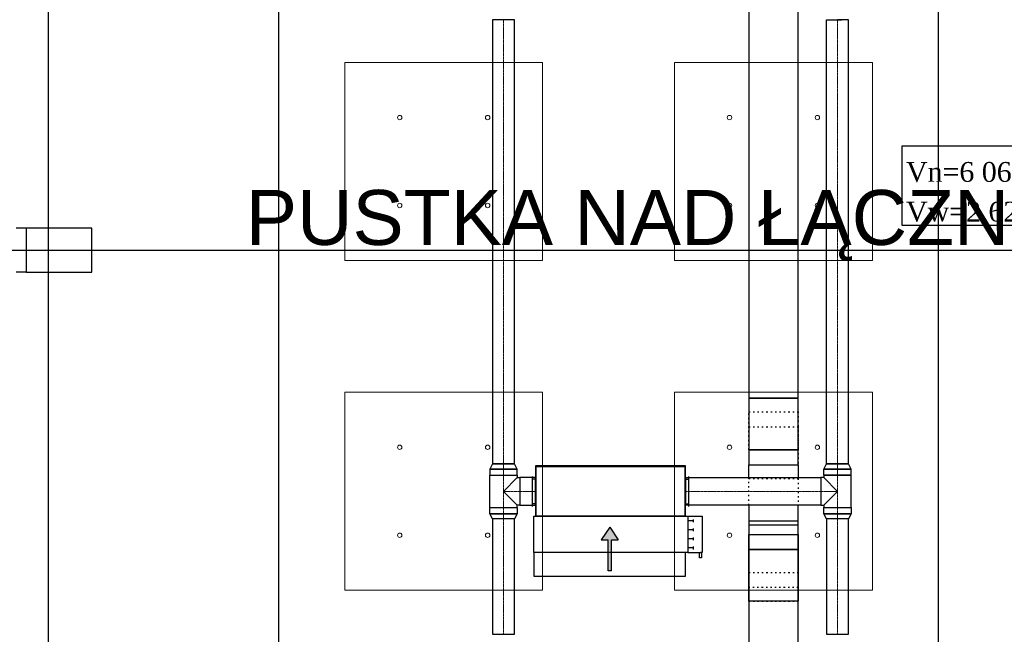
# Model space of a CAD drawing. Header units: centimetres. Extents: x -228435 to 46820, y -89367 to 152985.
# Tile 212 of 256: x -54898 to -45940, y 80606 to 86198. Entities that reach past the tile are written whole.
import ezdxf

# ---------------------------------------------------------------- set-up
doc = ezdxf.new("R2010")
doc.units = ezdxf.units.CM
doc.header["$LTSCALE"] = 50
for name, pattern in [('CADVENT_CENTERLINE', [9.9, 7.4, -1, 0.5, -1]), ('CADVENT_HIDDEN', [0.8, 0.25, -0.55]), ('Osie rzutów$0$DASHDOT2', [12.7, 6.35, -3.175, 0, -3.175]), ('SU Lampy kwadratowe  -1$0$HIDDENX2', [19.05, 12.7, -6.35])]:
    doc.linetypes.add(name, pattern=pattern)
for name, color, linetype in [('01-103-Went PP_poziom-0_5$0$L_Nawiew', 250, 'Continuous'), ('bgde-nawiewEXP', 250, 'Continuous'), ('bgde-nawiewHIDDEN', 250, 'Continuous'), ('bgde-wywiewSOL', 5, 'Continuous'), ('bgde_AJ_opis', 7, 'Continuous'), ('Kondygnacja  -0_5$0$ARCH_MUROWANE_IST', 8, 'Continuous'), ('Kondygnacja  -0_5$0$ARCH_ŻELBET_IST', 8, 'Continuous'), ('Osie rzutów$0$ARCH_INFO_OSIE_IST', 8, 'Osie rzutów$0$DASHDOT2'), ('Osie rzutów$0$ARCH_INFO_OSIE_OPISY_IST', 8, 'Continuous'), ('Pomieszczenia -05$0$ARCH_INFO_OPISY', 8, 'Continuous')]:
    doc.layers.add(name, color=color, linetype=linetype)
for name, color, linetype, lineweight in [('bgde-nawiewCEN', 7, 'Continuous', 13), ('SU Lampy kwadratowe  -05$0$ARCH_SUFITY_PODWIESZANE', 8, 'Continuous', 9), ('SU Lampy kwadratowe  -1$0$ARCH_SUFITY_PODWIESZANE', 8, 'SU Lampy kwadratowe  -1$0$HIDDENX2', 9)]:
    doc.layers.add(name, color=color, linetype=linetype, lineweight=lineweight)
doc.styles.add('Pomieszczenia -05$0$Arial', font='ARIAL.TTF')

# ---------------------------------------------------------------- blocks, each defined once
blk = doc.blocks.new('Osie rzutów')
at = {"layer": 'Osie rzutów$0$ARCH_INFO_OSIE_IST', "ltscale": 10}
for p, q in [((6860, 12255), (6860, 15006.6)), ((7460, 12255), (7460, 15006.6)), ((6650, 14934.6), (6650, 12131.61)), ((4436.04, 12910), (7599.14, 12910))]:
    blk.add_line(p, q, dxfattribs=at)
blk = doc.blocks.new('SU Lampy kwadratowe  -05')
at = {"layer": 'SU Lampy kwadratowe  -05$0$ARCH_SUFITY_PODWIESZANE'}
for centre in [(6970, 13030.75), (7050, 13030.75), (7270, 13030.75), (7350, 13030.75), (6970, 12950.75), (7050, 12950.75), (7270, 12950.75), (7350, 12950.75), (6970, 12730.75), (7050, 12730.75), (7270, 12730.75), (7350, 12730.75), (6970, 12650.75), (7050, 12650.75), (7270, 12650.75), (7350, 12650.75)]:
    blk.add_circle(centre, 2, dxfattribs=at)
at = {"layer": 'SU Lampy kwadratowe  -1$0$ARCH_SUFITY_PODWIESZANE', "ltscale": 2.5}
for points in [[(6920, 13080.75), (7100, 13080.75), (7100, 12900.75), (6920, 12900.75)], [(7220, 13080.75), (7400, 13080.75), (7400, 12900.75), (7220, 12900.75)], [(6920, 12780.75), (7100, 12780.75), (7100, 12600.75), (6920, 12600.75)], [(7220, 12780.75), (7400, 12780.75), (7400, 12600.75), (7220, 12600.75)]]:
    blk.add_lwpolyline(points, close=True, dxfattribs=at)
blk = doc.blocks.new('A$C5B3E7367')
at = {"layer": '01-103-Went PP_poziom-0_5$0$L_Nawiew'}
h = blk.add_hatch(color=256, dxfattribs=at)
h.paths.add_polyline_path([(215, 704), (215, 674), (331.7, 674), (331.7, 612.1), (445.9, 689), (331.7, 765.9), (331.7, 704)])
h.paths.add_polyline_path([(48.3, 704), (48.3, 674), (215, 674), (215, 704)])
for p, q in [((215, 1525), (165, 1525)), ((165, 1525), (165, 1505)), ((215, 1400), (215, 1530)), ((545, 1530), (215, 1530)), ((215, 1530), (215, 1515)), ((545, 1400), (545, 1530)), ((165, 1505), (215, 1505)), ((243.8, 1452), (268.8, 1452)), ((256.2, 1452), (256.2, 1400)), ((326.2, 1452), (351.2, 1452)), ((338.8, 1452), (338.8, 1400)), ((408.8, 1452), (433.8, 1452)), ((421.2, 1452), (421.2, 1400)), ((491.2, 1452), (516.2, 1452)), ((503.8, 1452), (503.8, 1400)), ((0, 1378), (215, 1378)), ((0, 0), (0, 1378)), ((545, 1400), (215, 1400)), ((215, 1400), (215, 1378)), ((215, 1378), (215, 0)), ((545, 0), (545, 1400)), ((445.9, 689), (331.7, 765.9)), ((331.7, 704), (331.7, 765.9)), ((48.3, 704), (331.7, 704)), ((48.3, 704), (48.3, 674)), ((48.3, 674), (331.7, 674)), ((445.9, 689), (331.7, 612.1)), ((331.7, 612.1), (331.7, 674)), ((215, 0), (0, 0)), ((215, 0), (545, 0))]:
    blk.add_line(p, q, dxfattribs=at)
blk = doc.blocks.new('A$C53CA46B8')
at = {"layer": 'bgde-wywiewSOL'}
for p, q in [((200.4, 481.1), (-249.6, 481.1)), ((-249.6, 481.1), (-249.6, -878.9)), ((112.9, 511.1), (-162.1, 511.1)), ((-137.1, 481.1), (-137.1, 511.1)), ((87.9, 481.1), (87.9, 511.1)), ((200.4, 481.1), (200.4, -878.9)), ((200.4, -878.9), (-249.6, -878.9)), ((-137.1, -878.9), (-137.1, -908.9)), ((87.9, -878.9), (87.9, -908.9)), ((112.9, -908.9), (-162.1, -908.9))]:
    blk.add_line(p, q, dxfattribs=at)
at = {"layer": '01-103-Went PP_poziom-0_5$0$L_Nawiew'}
blk.add_blockref('A$C5B3E7367', (-794.6, -893.9), dxfattribs=at)

msp = doc.modelspace()

# ---------------------------------------------------------------- linework, layer by layer
at = {"layer": 'bgde-nawiewCEN', "linetype": 'CADVENT_CENTERLINE', "ltscale": 0.06}
for p, q in [((-50496.365, 82157.114, 359.822), (-50496.365, 86197.824, 359.822)), ((-47458.102, 82157.114, 359.822), (-47458.102, 86197.824, 359.822)), ((-50496.365, 82054.114, 359.822), (-50496.365, 82157.114, 359.822)), ((-47458.102, 82054.114, 359.822), (-47458.102, 82157.114, 359.822)), ((-50496.365, 82054.114, 359.822), (-50496.365, 81906.114, 359.822)), ((-47458.102, 82054.114, 359.822), (-47458.102, 81906.114, 359.822)), ((-50496.365, 81906.114, 359.822), (-50496.365, 81758.114, 359.822)), ((-50346.365, 81906.114, 359.822), (-50496.365, 81906.114, 359.822)), ((-50346.365, 81906.114, 359.822), (-50206.365, 81906.114, 359.822)), ((-50202.365, 81906.114, 359.822), (-50206.365, 81906.114, 359.822)), ((-48842.365, 81906.114, 359.822), (-48838.365, 81906.114, 359.822)), ((-47608.102, 81906.114, 359.822), (-48838.365, 81906.114, 359.822)), ((-47608.102, 81906.114, 359.822), (-47458.102, 81906.114, 359.822)), ((-47458.102, 81906.114, 359.822), (-47458.102, 81758.114, 359.822)), ((-50496.365, 81758.114, 359.822), (-50496.365, 81655.114, 359.822)), ((-47458.102, 81758.114, 359.822), (-47458.102, 81655.114, 359.822)), ((-50496.365, 81655.114, 359.822), (-50496.365, 80605.742, 359.822)), ((-47458.102, 81655.114, 359.822), (-47458.102, 80605.742, 359.822))]:
    msp.add_line(p, q, dxfattribs=at)
at = {"layer": 'bgde-nawiewEXP', "linetype": 'Continuous'}
for points in [[(-48265.168, 82754.069), (-47815.168, 82754.069), (-47815.168, 88275.006), (-48265.168, 88275.006)], [(-48265.168, 80199.99), (-47815.168, 80199.99), (-47815.168, 81599.314), (-48265.168, 81599.314)]]:
    msp.add_lwpolyline(points, close=True, dxfattribs=at)
at = {"layer": 'bgde-nawiewEXP', "linetype": 'Continuous', "elevation": 359.822}
for points in [[(-50596.365, 82157.114), (-50396.365, 82157.114), (-50396.365, 86197.824), (-50596.365, 86197.824)], [(-48265.168, 82599.664), (-48265.168, 82283.558), (-47815.168, 82283.558), (-47815.168, 82754.069), (-48265.168, 82754.069), (-48265.168, 82696.372)], [(-48265.168, 82146.9), (-47815.168, 82146.9), (-47815.168, 82283.558), (-48265.168, 82283.558)], [(-50611.85, 82108.957), (-50584.754, 82108.957), (-50584.754, 82108.957)], [(-50584.754, 82108.957), (-50544.201, 82108.957), (-50544.201, 82108.957)], [(-50544.201, 82108.957), (-50496.365, 82108.957), (-50496.365, 82108.957)], [(-50496.365, 82108.957), (-50448.53, 82108.957), (-50448.53, 82108.957)], [(-50448.53, 82108.957), (-50407.977, 82108.957), (-50407.977, 82108.957)], [(-50407.977, 82108.957), (-50380.88, 82108.957), (-50380.88, 82108.957)], [(-50380.88, 82108.957), (-50371.365, 82108.957), (-50371.365, 82108.957)], [(-50202.365, 81681.114), (-48842.365, 81681.114), (-48842.365, 82131.114), (-50202.365, 82131.114), (-50202.365, 82141.114), (-48842.365, 82141.114), (-48842.365, 82131.114), (-50202.365, 82131.114)], [(-47608.102, 81781.114), (-47583.102, 81781.114), (-47583.102, 81758.114), (-47333.102, 81758.114), (-47333.102, 82054.114), (-47583.102, 82054.114), (-47583.102, 82031.114), (-47608.102, 82031.114), (-47608.102, 81790.629)], [(-47573.587, 82108.957), (-47546.491, 82108.957), (-47546.491, 82108.957)], [(-47546.491, 82108.957), (-47505.938, 82108.957), (-47505.938, 82108.957)], [(-47505.938, 82108.957), (-47458.102, 82108.957), (-47458.102, 82108.957)], [(-47458.102, 82108.957), (-47410.267, 82108.957), (-47410.267, 82108.957)], [(-47410.267, 82108.957), (-47369.714, 82108.957), (-47369.714, 82108.957)], [(-47369.714, 82108.957), (-47342.617, 82108.957), (-47342.617, 82108.957)], [(-47342.617, 82108.957), (-47333.102, 82108.957), (-47333.102, 82108.957)], [(-50346.365, 81781.114), (-50206.365, 81781.114), (-50206.365, 82031.114), (-50346.365, 82031.114), (-50346.365, 81790.629)], [(-48838.365, 81781.114), (-48838.365, 82031.114), (-47608.102, 82031.114), (-47608.102, 81781.114)], [(-50621.365, 81703.271), (-50621.365, 81758.114), (-50371.365, 81758.114), (-50371.365, 81703.271), (-50396.365, 81655.114), (-50596.365, 81655.114)], [(-50621.365, 81703.271), (-50611.85, 81703.271), (-50611.85, 81703.271)], [(-50611.85, 81703.271), (-50584.754, 81703.271), (-50584.754, 81703.271)], [(-50584.754, 81703.271), (-50544.201, 81703.271), (-50544.201, 81703.271)], [(-50544.201, 81703.271), (-50496.365, 81703.271), (-50496.365, 81703.271)], [(-50496.365, 81703.271), (-50448.53, 81703.271), (-50448.53, 81703.271)], [(-50448.53, 81703.271), (-50407.977, 81703.271), (-50407.977, 81703.271)], [(-50407.977, 81703.271), (-50380.88, 81703.271), (-50380.88, 81703.271)], [(-50380.88, 81703.271), (-50371.365, 81703.271), (-50371.365, 81703.271)], [(-47583.102, 81703.271), (-47583.102, 81758.114), (-47333.102, 81758.114), (-47333.102, 81703.271), (-47358.102, 81655.114), (-47558.102, 81655.114)], [(-47583.102, 81703.271), (-47573.587, 81703.271), (-47573.587, 81703.271)], [(-47573.587, 81703.271), (-47546.491, 81703.271), (-47546.491, 81703.271)], [(-47546.491, 81703.271), (-47505.938, 81703.271), (-47505.938, 81703.271)], [(-47505.938, 81703.271), (-47458.102, 81703.271), (-47458.102, 81703.271)], [(-47458.102, 81703.271), (-47410.267, 81703.271), (-47410.267, 81703.271)], [(-47410.267, 81703.271), (-47369.714, 81703.271), (-47369.714, 81703.271)], [(-47369.714, 81703.271), (-47342.617, 81703.271), (-47342.617, 81703.271)], [(-47342.617, 81703.271), (-47333.102, 81703.271), (-47333.102, 81703.271)], [(-50596.365, 80605.742), (-50396.365, 80605.742), (-50396.365, 81655.114), (-50596.365, 81655.114)], [(-47558.102, 80605.742), (-47358.102, 80605.742), (-47358.102, 81655.114), (-47558.102, 81655.114)]]:
    msp.add_lwpolyline(points, close=True, dxfattribs=at)
for points in [[(-47583.102, 82054.114), (-47333.102, 82054.114), (-47333.102, 82108.957), (-47358.102, 82157.114), (-47358.102, 82157.114), (-47558.102, 82157.114), (-47558.102, 86197.824), (-47419.834, 86197.824)], [(-47583.102, 82054.114), (-47583.102, 82108.957), (-47573.587, 82108.957), (-47573.587, 82108.957), (-47583.102, 82108.957), (-47558.102, 82157.114), (-47358.102, 82157.114), (-47358.102, 86197.824), (-47387.392, 86197.824)], [(-47387.392, 86197.824), (-47387.392, 86197.824), (-47458.102, 86197.824), (-47458.102, 86197.824)], [(-48265.168, 82754.069), (-48265.168, 82754.071)], [(-47815.168, 82754.069), (-47815.168, 82754.071)], [(-50621.365, 81758.114), (-50621.365, 82054.114), (-50371.365, 82054.114), (-50371.365, 82108.957), (-50396.365, 82157.114), (-50596.365, 82157.114), (-50621.365, 82108.957), (-50621.365, 82108.957), (-50611.85, 82108.957), (-50611.85, 82108.957), (-50621.365, 82108.957), (-50621.365, 82054.114), (-50371.365, 82054.114), (-50371.365, 82031.114)], [(-48265.168, 82031.114), (-48265.168, 82146.9), (-47815.168, 82146.9), (-47815.168, 82031.114)], [(-50621.365, 81758.114), (-50371.365, 81758.114), (-50371.365, 81781.114), (-50496.365, 81906.114), (-50371.365, 82031.114), (-50346.365, 82031.114), (-50346.365, 81781.114), (-50371.365, 81781.114)], [(-50206.365, 81781.114), (-50206.365, 82031.114), (-50202.365, 82031.114)], [(-48842.365, 81781.114), (-48838.365, 81781.114), (-48838.365, 82031.114), (-48842.365, 82031.114)], [(-47583.102, 81781.114), (-47458.102, 81906.114), (-47583.102, 82031.114)], [(-50206.365, 81781.114), (-50202.365, 81781.114)], [(-48265.168, 81781.114), (-48265.168, 81638.13), (-47815.168, 81638.13), (-47815.168, 81781.114)], [(-48265.168, 81638.13), (-48265.168, 81514.027), (-47815.168, 81514.027), (-47815.168, 81638.13)], [(-48265.168, 80906.856), (-48265.168, 81514.027), (-47815.168, 81514.027), (-47815.168, 81377.369), (-48265.168, 81377.369), (-47815.168, 81377.369), (-47815.168, 80906.858), (-48265.168, 80906.858)], [(-47815.168, 80906.856), (-47815.168, 80906.858)]]:
    msp.add_lwpolyline(points, dxfattribs=at)
at = {"layer": 'bgde-nawiewHIDDEN', "linetype": 'CADVENT_HIDDEN', "elevation": 359.822}
for points in [[(-48265.168, 82754.071), (-48265.168, 82754.073), (-47815.168, 82754.073), (-47815.168, 82754.071)], [(-48265.168, 82283.558), (-48265.168, 82629.969), (-47815.168, 82629.969), (-47815.168, 82283.558)], [(-48265.168, 82283.558), (-48265.168, 82493.311), (-47815.168, 82493.311), (-47815.168, 82146.9)], [(-48265.168, 82283.558), (-48265.168, 82146.9)], [(-50202.365, 81781.114), (-50202.365, 82031.114)], [(-48842.365, 81781.114), (-48842.365, 82031.114)], [(-48265.168, 82022.798), (-48265.168, 82031.114)], [(-48265.168, 82022.798), (-48265.168, 82022.796), (-47815.168, 82022.796), (-47815.168, 82031.114)], [(-48265.168, 81781.114), (-48265.168, 82022.798), (-47815.168, 82022.798), (-47815.168, 81781.114)], [(-48265.168, 81638.13), (-48265.168, 81638.132), (-47815.168, 81638.132), (-47815.168, 81638.13)], [(-48265.168, 81377.369), (-48265.168, 81514.027)], [(-47815.168, 81514.027), (-47815.168, 81377.369)], [(-48265.168, 80906.856), (-48265.168, 80906.854), (-47815.168, 80906.854), (-47815.168, 80906.856)]]:
    msp.add_lwpolyline(points, dxfattribs=at)
msp.add_lwpolyline([(-48265.168, 81377.369), (-48265.168, 81167.617), (-47815.168, 81167.617), (-47815.168, 81377.369), (-47815.168, 81030.959), (-48265.168, 81030.959)], close=True, dxfattribs=at)
at = {"layer": 'bgde_AJ_opis'}
msp.add_lwpolyline([(-46869.095, 85049.746), (-45169.206, 85049), (-45169.206, 84324.111), (-46869.095, 84324.857)], close=True, dxfattribs=at)
at = {"layer": 'Kondygnacja  -0_5$0$ARCH_MUROWANE_IST', "ltscale": 4}
for points in [[(-54840, 84300), (-54930, 84300)], [(-54840, 83900), (-54930, 83900)]]:
    msp.add_lwpolyline(points, dxfattribs=at)
at = {"layer": 'Kondygnacja  -0_5$0$ARCH_ŻELBET_IST', "ltscale": 4}
msp.add_lwpolyline([(-54840, 83900), (-54240, 83900), (-54240, 84300), (-54840, 84300)], close=True, dxfattribs=at)

# ---------------------------------------------------------------- block references
at = {"layer": '01-103-Went PP_poziom-0_5$0$L_Nawiew', "xscale": -1, "rotation": 270}
msp.add_blockref('A$C53CA46B8', (-49324.978, 81929.684, 3224.822), dxfattribs=at)
at = {"layer": 'Osie rzutów$0$ARCH_INFO_OSIE_OPISY_IST', "xscale": 10, "yscale": 10, "zscale": 10}
msp.add_blockref('Osie rzutów', (-121140, -45000), dxfattribs=at)
at = {"layer": 'SU Lampy kwadratowe  -05$0$ARCH_SUFITY_PODWIESZANE', "xscale": 10, "yscale": 10, "zscale": 10}
msp.add_blockref('SU Lampy kwadratowe  -05', (-121140, -45000), dxfattribs=at)

# ---------------------------------------------------------------- texts
at = {"layer": 'bgde_AJ_opis', "insert": (-46834.283, 84964.034, 2279.822), "char_height": 180, "width": 1822.84313, "attachment_point": 1}
msp.add_mtext('\\A1;{\\fTimes New Roman|b0|i0|c238|p18;Vn=6 060m\\H0.7x;\\S3^ ;\\H1.4286x;/h\\PVw=2 620m\\H0.7x;\\S3^ ;\\H1.4286x;/h}', dxfattribs=at)
at = {"layer": 'Pomieszczenia -05$0$ARCH_INFO_OPISY', "insert": (-45020.59, 84324.672), "char_height": 500, "width": 19873.35743, "attachment_point": 5, "style": 'Pomieszczenia -05$0$Arial'}
msp.add_mtext('PUSTKA NAD ŁĄCZNIKIEM KOMUNIKACYJNYM', dxfattribs=at)

doc.saveas('drawing.dxf')
